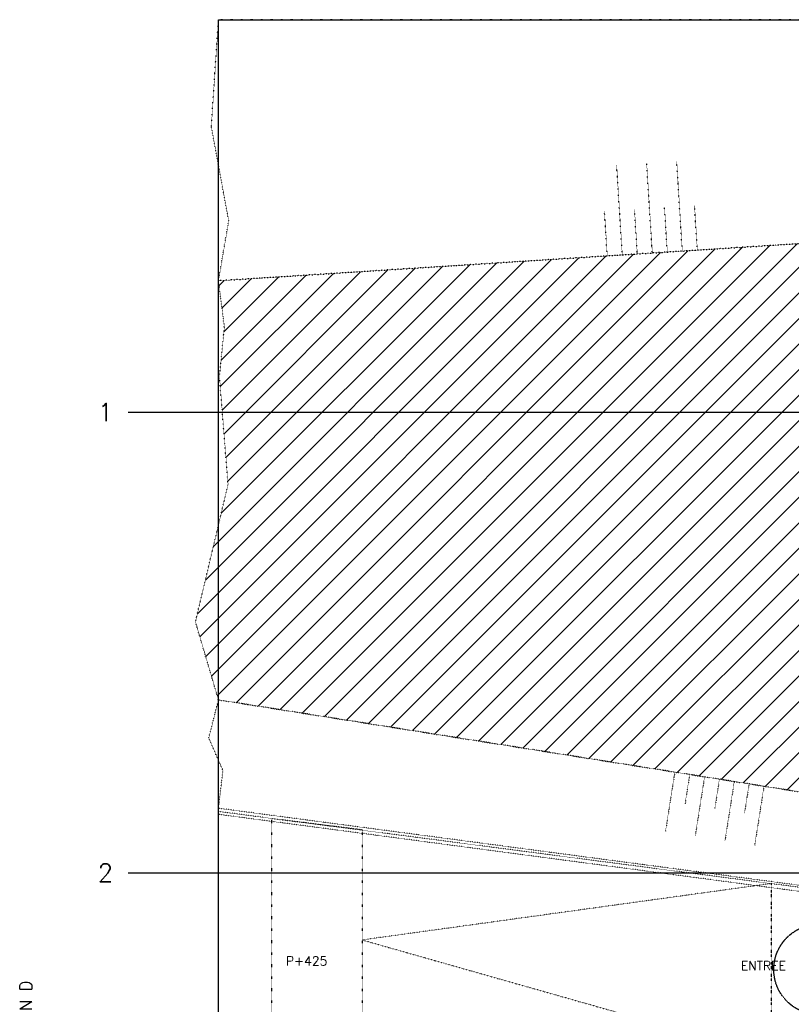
# Model space of a CAD drawing. Header units: millimetres. Extents: x -41560 to 117593, y -41642 to 17656.
# Tile 4 of 30: x -41560 to -28738, y -9881 to 6474. Entities that reach past the tile are written whole.
import ezdxf
from ezdxf.enums import TextEntityAlignment as Align

# ---------------------------------------------------------------- set-up
doc = ezdxf.new("R2010")
doc.units = ezdxf.units.MM
doc.header["$LTSCALE"] = 0.5
for name, pattern in [('ACAD_ISO07W100', [3, 0, -3]), ('CENTER2', [28.575000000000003, 19.05, -3.175, 3.175, -3.175]), ('HIDDEN2', [4.762499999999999, 3.175, -1.5875])]:
    doc.linetypes.add(name, pattern=pattern)
doc.layers.add('hulplijn', color=140, linetype='Continuous', plot=False)
for name, color, linetype in [('inrichting terrein', 7, 'ACAD_ISO07W100'), ('pen 0.05mm', 7, 'Continuous'), ('stramien', 9, 'CENTER2'), ('tekst 1.5mm', 210, 'Continuous'), ('tekst 2.0mm', 211, 'Continuous'), ('tekst 3.0mm', 200, 'Continuous')]:
    doc.layers.add(name, color=color, linetype=linetype)
doc.styles.add('1.5mm tekst', font='romans.shx', dxfattribs={"height": 1.5})
doc.styles.add('2.0mm tekst', font='romans.shx', dxfattribs={"height": 2})
doc.styles.add('3.0mm tekst', font='romans.shx', dxfattribs={"height": 3})

# ---------------------------------------------------------------- blocks, each defined once
blk = doc.blocks.new('doorsnedeaanduiding')
at = {"layer": 'hulplijn', "style": '3.0mm tekst'}
for p in [(29858.04043651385, 14115.91662738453), (-14318.93434815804, -11379.04057923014), (54619.99874919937, -11379.04057923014), (29858.04043651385, -28179.36116688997)]:
    blk.add_attdef('A', text='', height=300, dxfattribs=at).set_placement(p, align=Align.MIDDLE_CENTER)
at = {"layer": 'tekst 2.0mm', "insert": (-14268.93434815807, -10475.90684531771), "char_height": 200, "width": 7941.849197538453, "attachment_point": 1, "rotation": 90, "style": '2.0mm tekst'}
blk.add_mtext('DRSN D', dxfattribs=at)
blk = doc.blocks.new('1302-stramien-01')
at = {"layer": 'stramien'}
for p, q in [((-13468.93434815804, 0), (52269.99874919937, 0)), ((-13468.93434815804, -7650), (52269.99874919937, -7650))]:
    blk.add_line(p, q, dxfattribs=at)
at = {"layer": 'tekst 3.0mm', "char_height": 300, "width": 920.5808102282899, "attachment_point": 6, "style": '3.0mm tekst'}
for s, insert in [('1', (-13718.93434815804, 0)), ('2', (-13718.93434815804, -7650))]:
    blk.add_mtext(s, dxfattribs=dict(at, insert=insert))

msp = doc.modelspace()

# ---------------------------------------------------------------- hatches: boundary and pattern name
at = {"layer": 'inrichting terrein'}
h = msp.add_hatch(dxfattribs=at)
h.set_pattern_fill('_USER', color=256, scale=300, angle=45, style=0, pattern_type=0)
h.set_pattern_definition([(45, (0, 0), (-212.1320343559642, 212.1320343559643), [])])
h.paths.add_polyline_path([(-38256.80000766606, -4823.798071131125), (-38639.05933426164, -3527.215633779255), (-38096.75493100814, -1245.527701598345), (-38239.95866036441, 545.8826564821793), (-38157.95082916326, 1367.340828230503), (-38256.80000766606, 2137.821819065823), (-26737.86651939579, 2874.288465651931), (-26737.86651939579, 214.2887462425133), (-26637.86587367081, 214.2887462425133), (-26637.86604158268, -5545.711534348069), (-26637.86606305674, -6662.179485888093)])

# ---------------------------------------------------------------- linework, layer by layer
at = {"layer": 'hulplijn'}
msp.add_lwpolyline([(-38256.80000766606, 6474.288747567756), (23982.13308969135, 6474.288747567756), (23982.13308969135, -26855.67717426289), (-38256.80000766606, -26855.67717426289)], close=True, dxfattribs=at)
at = {"layer": 'inrichting terrein', "ltscale": 0.5}
for p, q in [((-7597.865659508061, 6474.288744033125), (-38256.80000766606, 6474.288744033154)), ((-30547.86566039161, 2622.283363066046), (-30641.94631078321, 4119.330066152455)), ((-31545.89679578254, 2559.562929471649), (-31639.97744617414, 4056.609632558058)), ((-31046.88122808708, 2590.923146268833), (-31140.96187847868, 4087.969849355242)), ((-31795.40457963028, 2543.882821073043), (-31842.44490482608, 3292.406172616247)), ((-31296.38901193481, 2575.243037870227), (-31343.42933713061, 3323.76638941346)), ((-30797.37344423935, 2606.60325466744), (-30844.41376943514, 3355.126606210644)), ((-30298.35787654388, 2637.963471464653), (-30345.39820173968, 3386.486823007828)), ((-26737.86651939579, 2874.288465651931), (-38256.80000766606, 2137.821819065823)), ((-30672.86610546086, -6018.541667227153), (-30828.48303451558, -7006.359146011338)), ((-30425.91173576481, -6057.445899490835), (-30503.72020029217, -6551.354638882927)), ((-30178.95736606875, -6096.350131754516), (-30334.57429512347, -7084.167610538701)), ((-29932.00299423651, -6135.254350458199), (-30009.81145876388, -6629.163089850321)), ((-29685.04862454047, -6174.158582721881), (-29840.66555359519, -7161.976061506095)), ((-29438.0942694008, -6213.062907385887), (-29515.90273392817, -6706.97164677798)), ((-29191.13989970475, -6251.967139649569), (-29346.75682875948, -7239.784618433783))]:
    msp.add_line(p, q, dxfattribs=at)
for points in [[(-38256.80000766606, 2137.821819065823), (-38086.26039009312, 3130.172289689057), (-38375.48200686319, 4697.813667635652), (-38256.80000766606, 6474.288744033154), (-9147.865659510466, 6474.288769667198), (-9147.865659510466, 5304.288574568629), (-26737.86651939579, 5304.288270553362), (-26737.86651939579, 2874.288465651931)], [(-38256.80000766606, -4823.798071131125), (-38639.05933426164, -3527.215633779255), (-38096.75493100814, -1245.527701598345), (-38239.95866036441, 545.8826564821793), (-38157.95082916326, 1367.340828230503), (-38256.80000766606, 2137.821819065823), (-26737.86651939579, 2874.288465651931), (-26737.86651939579, 214.2887462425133), (-26637.86587367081, 214.2887462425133), (-26637.86604158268, -5545.711534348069), (-26637.86604158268, -5545.711534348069), (-26637.86606305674, -6662.179485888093)], [(-38256.80000766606, -6624.464654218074), (-38181.51876294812, -5997.017624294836), (-38417.88368509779, -5458.403381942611), (-38256.80000766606, -4823.798071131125), (-26637.86606305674, -6662.179485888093), (-26787.86565950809, -8144.836739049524)], [(-37367.86576460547, -6793.918901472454), (-35867.86576460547, -6977.684763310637), (-35867.86576460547, -10633.34340840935), (-37367.86576460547, -10609.82736020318)]]:
    msp.add_lwpolyline(points, close=True, dxfattribs=at)
for points in [[(-26637.86606305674, -6662.179485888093), (-38256.80000766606, -4823.798071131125)], [(-26787.86565950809, -8144.836739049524), (-38256.80000766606, -6624.464654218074)], [(-26787.86565950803, -8144.836739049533), (-38256.80000766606, -6624.464654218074)], [(-38256.80000766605, -10670.28329660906), (-26787.86559548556, -10775.69388953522), (-26787.8655954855, -8173.847473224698), (-38256.80000766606, -6677.976959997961)], [(-26787.86565950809, -8245.711577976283), (-38256.80000766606, -6725.339493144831)], [(-29067.86576460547, -7873.489419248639), (-35867.86576460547, -8811.538077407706), (-29067.86576460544, -10739.94949361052)], [(-29067.86576460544, -10739.94949361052), (-29067.86576460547, -7864.648297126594)], [(-29067.86582862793, -10829.04510804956), (-29067.86582862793, -7983.234098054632)]]:
    msp.add_lwpolyline(points, dxfattribs=at)
at = {"layer": 'pen 0.05mm', "linetype": 'HIDDEN2'}
msp.add_circle((-28278.56407128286, -9301.51119274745), 750, dxfattribs=at)

# ---------------------------------------------------------------- block references
for name, p in [('doorsnedeaanduiding', (-27287.86565950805, -45.71153434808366)), ('1302-stramien-01', (-26287.86565950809, -45.71153434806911))]:
    msp.add_blockref(name, p)

# ---------------------------------------------------------------- texts
at = {"layer": 'tekst 1.5mm', "char_height": 150, "attachment_point": 1, "style": '1.5mm tekst'}
for s, insert, width in [('P+425', (-37136.05004708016, -9084.96164397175), 1750.423585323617), ('ENTREE', (-29574.85427750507, -9165.106547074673), 893.3941573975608)]:
    msp.add_mtext(s, dxfattribs=dict(at, insert=insert, width=width))

doc.saveas('drawing.dxf')
